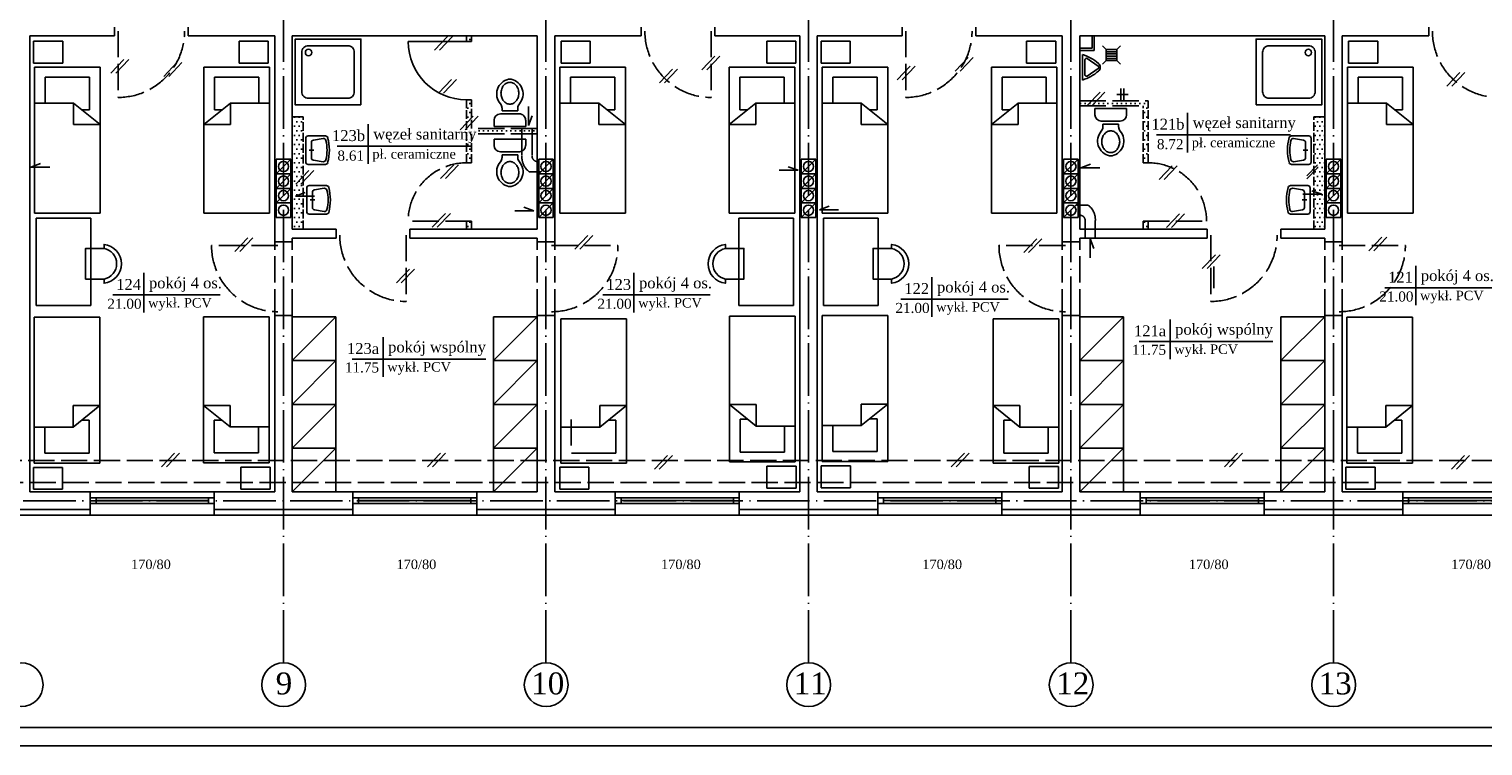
# Model space of a CAD drawing. Extents: x -4334 to 79223, y -1882 to 29514.
# Tile 32 of 60: x 40986 to 42980, y 16597 to 17579. Entities that reach past the tile are written whole.
import ezdxf

# ---------------------------------------------------------------- set-up
doc = ezdxf.new("R2010")
doc.units = 0
doc.header["$MEASUREMENT"] = 0
doc.linetypes.add('ACAD_ISO02W100', pattern=[15, 12, -3])
doc.linetypes.add('ACAD_ISO04W100', pattern=[30.5, 24, -3, 0.5, -3])
doc.layers.get('0').update_dxf_attribs({"color": 251, "linetype": 'CONTINUOUS'})
for name, color, linetype in [('CIENKIE', 251, 'CONTINUOUS'), ('NAPIS', 251, 'CONTINUOUS'), ('OSIE', 251, 'ACAD_ISO04W100'), ('PRZERYW', 251, 'ACAD_ISO02W100'), ('SCIANY', 251, 'CONTINUOUS'), ('urzadzenia', 251, 'CONTINUOUS'), ('URZĄDZENIA', 251, 'CONTINUOUS')]:
    doc.layers.add(name, color=color, linetype=linetype)
doc.styles.add('NEWROMAN', font='TIMES.TTF')
pattern_1 = [(0, (12347.367, 12552.5124), (3.125, 6.25), [0, -6.25])]

# ---------------------------------------------------------------- blocks, each defined once
blk = doc.blocks.new('R056')
for p, q in [((-0.332, 0.998), (0.335, 0.998)), ((-0.332, 0.865), (-0.332, 0.998)), ((0.335, 0.998), (0.335, 0.865)), ((0.201, 0.732), (-0.199, 0.732)), ((-0.165, 0.67), (0.001, 0.67)), ((-0.165, 0.67), (-0.165, 0.607)), ((0.168, 0.67), (0.001, 0.67)), ((0.168, 0.67), (0.168, 0.607))]:
    blk.add_line(p, q)
blk.add_lwpolyline([(0.001, 0.067, 0.117514), (0.071, 0.083, 0.104443), (0.135, 0.134, 0.090071), (0.175, 0.207, 0.08201), (0.19, 0.297, 0.08201), (0.175, 0.387, 0.090071), (0.135, 0.459, 0.104443), (0.071, 0.51, 0.117514), (0.001, 0.527, 0.117514), (-0.069, 0.51, 0.104443), (-0.132, 0.459, 0.090071), (-0.172, 0.387, 0.08201), (-0.187, 0.297, 0.08201), (-0.172, 0.207, 0.090071), (-0.132, 0.134, 0.104443), (-0.069, 0.083, 0.117514)], format="xyb", close=True)
for centre, radius, start, end in [((-0.199, 0.865), 0.133, 180, 270), ((0.201, 0.865), 0.133, 270, 0), ((0.038, 0.311), 0.315, 138.639, 258.4219), ((-0.299, 0.607), 0.133, 318.639, 0), ((-0.035, 0.311), 0.315, 281.5781, 41.361), ((0.301, 0.607), 0.133, 180, 221.361), ((0.001, 0.133), 0.133, 258.4219, 281.5781)]:
    blk.add_arc(centre, radius, start, end)
blk = doc.blocks.new('R053')
for p, q in [((0, 0.608), (0, 0)), ((0.917, 0.692), (0.083, 0.692)), ((0.5, 0.575), (0.5, 0.408)), ((1, 0), (1, 0.608)), ((0.095, 0.075), (0.149, 0.421)), ((0.769, 0.492), (0.231, 0.492)), ((0.905, 0.075), (0.851, 0.421))]:
    blk.add_line(p, q)
for centre, radius, start, end in [((0.083, 0.608), 0.0833, 90, 180), ((0.917, 0.608), 0.0833, 0, 90), ((0.083, 0), 0.0833, 180, 254.047), ((0.177, 0.062), 0.0833, 171.1953, 256.9798), ((0.231, 0.408), 0.0833, 90, 171.1953), ((0.769, 0.408), 0.0833, 8.8047, 90), ((0.823, 0.062), 0.0833, 283.0202, 8.8047), ((0.5, 1.458), 1.599, 254.047, 285.953), ((0.5, 1.458), 1.516, 256.9798, 283.0202), ((0.917, 0), 0.0833, 285.953, 0)]:
    blk.add_arc(centre, radius, start, end)
blk = doc.blocks.new('R057')
for p, q in [((-0.5, 0), (0.5, 0)), ((-0.05, -0.626), (-0.342, -0.194)), ((-0.292, -0.1), (0.292, -0.1)), ((0.05, -0.626), (0.342, -0.194))]:
    blk.add_line(p, q)
for centre, radius, start, end in [((1.204, 0.531), 1.785, 197.3116, 220.5575), ((-0.292, -0.16), 0.06, 90, 214.0215), ((-1.204, 0.531), 1.785, 319.4425, 342.6884), ((0.292, -0.16), 0.06, 325.9785, 90), ((0, -0.5), 0.2, 220.5575, 319.4425), ((0, -0.593), 0.06, 214.0215, 325.9785)]:
    blk.add_arc(centre, radius, start, end)
blk = doc.blocks.new('R051')
blk.add_lwpolyline([(0, 0), (1, 0), (1, 1), (0, 1)], close=True)
blk.add_lwpolyline([(0.2, 0.1), (0.8, 0.1, 0.414214), (0.9, 0.2), (0.9, 0.8, 0.414214), (0.8, 0.9), (0.2, 0.9, 0.414214), (0.1, 0.8), (0.1, 0.2, 0.414214)], format="xyb", close=True)
blk.add_circle((0.797, 0.797), 0.0487)

msp = doc.modelspace()

# ---------------------------------------------------------------- hatches: boundary and pattern name
at = {"layer": 'urzadzenia', "ltscale": 3}
h = msp.add_hatch(dxfattribs=at)
h.set_pattern_fill('DOTS', color=256, scale=100, style=0)
h.set_pattern_definition(pattern_1)
h.paths.add_polyline_path([(41586.35, 17570.13), (41586.35, 17562.59), (41593.35, 17562.59), (41593.35, 17570.13)])
h.paths.add_polyline_path([(41586.35, 17450.46), (41593.35, 17457.79), (41593.35, 17482.59), (41586.35, 17482.59)])
h.paths.add_polyline_path([(41586.35, 17396.3), (41593.35, 17396.3), (41593.35, 17436.13), (41662.42, 17436.13), (41662.42, 17443.13), (41593.35, 17443.13), (41593.35, 17450.65), (41586.35, 17443.32)])
h.paths.add_polyline_path([(41662.42, 17436.13), (41676.42, 17436.13), (41676.42, 17443.13), (41662.42, 17443.13)])
h.paths.add_polyline_path([(41676.42, 17436.13), (41683.35, 17436.13), (41683.35, 17443.13), (41676.42, 17443.13)])
h.paths.add_polyline_path([(41593.35, 17305.13), (41593.35, 17316.3), (41586.35, 17316.3), (41586.35, 17305.13)])
h.paths.add_polyline_path([(41347.35, 17305.13), (41362.35, 17305.13), (41362.35, 17350.62), (41351.62, 17350.62), (41362.35, 17354.57), (41362.35, 17459.13), (41347.35, 17459.13)])
h = msp.add_hatch(dxfattribs=at)
h.set_pattern_fill('DOTS', color=256, scale=100, style=0)
h.set_pattern_definition(pattern_1)
h.paths.add_polyline_path([(42427.35, 17474.13), (42514.35, 17474.13), (42514.35, 17396.3), (42521.35, 17396.3), (42521.35, 17481.13), (42427.35, 17481.13)])
h.paths.add_polyline_path([(42521.35, 17305.13), (42521.35, 17316.3), (42514.35, 17316.3), (42514.35, 17305.13)])
h.paths.add_polyline_path([(42763.35, 17305.13), (42763.35, 17459.13), (42748.35, 17459.13), (42748.35, 17357.16), (42759.32, 17353.12), (42748.35, 17353.12), (42748.35, 17305.13)])

# ---------------------------------------------------------------- linework, layer by layer
at = {"layer": 'CIENKIE', "ltscale": 3}
for p, q in [((41560.24, 17569.21), (41542.34, 17550.48)), ((41567.05, 17569.21), (41549.16, 17550.48)), ((41593.35, 17562.59), (41506.35, 17562.59)), ((42427.35, 17553.13), (42444.35, 17553.13)), ((42427.35, 17550.13), (42447.35, 17550.13)), ((41116.53, 17537.84), (41098.64, 17519.1)), ((41123.35, 17537.84), (41105.46, 17519.1)), ((41189.02, 17533.49), (41171.12, 17514.75)), ((41195.83, 17533.49), (41177.94, 17514.75)), ((41926.91, 17542.18), (41909.02, 17523.45)), ((41933.73, 17542.18), (41915.84, 17523.45)), ((42194.8, 17528.75), (42176.91, 17510.01)), ((42201.61, 17528.75), (42183.72, 17510.01)), ((42274.53, 17540.34), (42256.64, 17521.61)), ((42281.35, 17540.34), (42263.45, 17521.61)), ((41565.94, 17510.3), (41548.05, 17491.57)), ((41572.76, 17510.3), (41554.86, 17491.57)), ((41868.93, 17524.79), (41851.03, 17506.06)), ((41875.74, 17524.79), (41857.85, 17506.06)), ((42948.64, 17520.06), (42930.75, 17501.32)), ((42955.46, 17520.06), (42937.57, 17501.32)), ((42455.22, 17493.25), (42437.33, 17474.51)), ((42462.03, 17493.25), (42444.14, 17474.51)), ((41593.35, 17482.59), (41586.35, 17482.59)), ((41671.48, 17473.29), (41671.48, 17447.2)), ((41451.48, 17449.23), (41451.48, 17419.33)), ((41451.48, 17449.23), (41451.48, 17394.93)), ((41595.41, 17459.95), (41577.51, 17441.21)), ((41602.22, 17459.95), (41584.33, 17441.21)), ((41671.48, 17447.2), (41676.41, 17460.6)), ((42575.3, 17464.89), (42575.3, 17434.99)), ((42575.3, 17464.89), (42575.3, 17410.58)), ((42532.75, 17434.74), (42716.32, 17434.74)), ((41408.92, 17419.08), (41592.5, 17419.08)), ((40988.9, 17390.19), (41002.29, 17395.12)), ((41014.99, 17390.19), (40988.9, 17390.19)), ((41325.35, 17381.2), (41345.35, 17401.2)), ((41568.79, 17393.44), (41550.9, 17374.7)), ((41575.61, 17393.44), (41557.71, 17374.7)), ((41593.35, 17396.3), (41586.35, 17396.3)), ((41685.35, 17381.2), (41705.35, 17401.2)), ((42041.05, 17385.98), (42027.65, 17390.91)), ((42045.35, 17381.2), (42065.35, 17401.2)), ((42405.35, 17381.2), (42425.35, 17401.2)), ((42428.88, 17389.35), (42442.28, 17394.28)), ((42454.97, 17389.35), (42428.88, 17389.35)), ((42514.35, 17396.3), (42521.35, 17396.3)), ((42554.25, 17392.25), (42536.36, 17373.52)), ((42561.07, 17392.25), (42543.17, 17373.52)), ((42739.07, 17378.38), (42753.4, 17393.49)), ((42739.07, 17374.41), (42753.4, 17389.52)), ((42765.35, 17381.2), (42785.35, 17401.2)), ((41325.35, 17361.2), (41345.35, 17381.2)), ((41370.13, 17385.83), (41352.24, 17367.1)), ((41376.95, 17385.83), (41359.05, 17367.1)), ((41685.35, 17361.2), (41705.35, 17381.2)), ((42014.96, 17385.98), (42041.05, 17385.98)), ((42045.35, 17361.2), (42065.35, 17381.2)), ((42405.35, 17361.2), (42425.35, 17381.2)), ((42765.35, 17361.2), (42785.35, 17381.2)), ((41325.35, 17341.2), (41345.35, 17361.2)), ((41351.62, 17350.62), (41365.02, 17355.56)), ((41377.71, 17350.62), (41351.62, 17350.62)), ((41685.35, 17341.2), (41705.35, 17361.2)), ((42045.35, 17341.2), (42065.35, 17361.2)), ((42405.35, 17341.2), (42425.35, 17361.2)), ((42733.24, 17353.12), (42759.32, 17353.12)), ((42759.32, 17353.12), (42745.93, 17358.05)), ((42765.35, 17341.2), (42785.35, 17361.2)), ((41652.5, 17330.59), (41678.59, 17330.59)), ((41678.59, 17330.59), (41665.19, 17335.52)), ((41685.35, 17321.2), (41705.35, 17341.2)), ((42045.35, 17321.2), (42065.35, 17341.2)), ((42070.44, 17331.75), (42083.84, 17336.69)), ((42096.53, 17331.75), (42070.44, 17331.75)), ((42405.35, 17321.2), (42425.35, 17341.2)), ((41557.38, 17326.92), (41539.49, 17308.19)), ((41564.2, 17326.92), (41546.31, 17308.19)), ((42564.33, 17326.11), (42546.43, 17307.37)), ((42571.14, 17326.11), (42553.25, 17307.37)), ((41286.61, 17293.22), (41268.71, 17274.48)), ((41293.42, 17293.22), (41275.53, 17274.48)), ((41752.68, 17296.79), (41734.79, 17278.05)), ((41759.5, 17296.79), (41741.6, 17278.05)), ((42368.41, 17291.93), (42350.52, 17273.19)), ((42375.23, 17291.93), (42357.34, 17273.19)), ((42441.91, 17265.99), (42441.91, 17292.08)), ((42441.91, 17292.08), (42446.85, 17278.68)), ((42841.62, 17294.5), (42823.73, 17275.77)), ((42848.44, 17294.5), (42830.55, 17275.77)), ((42613.4, 17270.02), (42595.51, 17251.28)), ((42620.21, 17270.02), (42602.32, 17251.28)), ((41508.04, 17250.38), (41490.14, 17231.64)), ((41514.85, 17250.38), (41496.96, 17231.64)), ((42611.18, 17254.22), (42611.18, 17224.32)), ((42888.31, 17255.23), (42888.31, 17225.33)), ((42888.31, 17255.23), (42888.31, 17200.93)), ((41143.91, 17245.26), (41143.91, 17190.96)), ((41143.91, 17245.26), (41143.91, 17215.36)), ((41816.04, 17245.26), (41816.04, 17215.36)), ((41816.04, 17245.26), (41816.04, 17190.96)), ((42224.73, 17239.57), (42224.73, 17185.27)), ((42224.73, 17239.57), (42224.73, 17209.67)), ((41101.35, 17215.12), (41248.41, 17215.12)), ((41773.48, 17215.12), (41920.54, 17215.12)), ((42182.17, 17209.42), (42329.23, 17209.42)), ((42845.75, 17225.08), (42992.81, 17225.08)), ((42551.37, 17181.63), (42551.37, 17127.32)), ((41471.98, 17157.43), (41471.98, 17103.13)), ((42508.81, 17151.48), (42692.39, 17151.48)), ((41429.42, 17127.28), (41613, 17127.28)), ((41185.81, 16998.17), (41167.92, 16979.44)), ((41192.63, 16998.17), (41174.74, 16979.44)), ((41550.73, 16998.17), (41532.84, 16979.44)), ((41557.55, 16998.17), (41539.65, 16979.44)), ((41861.89, 16994.92), (41843.99, 16976.18)), ((41868.7, 16994.92), (41850.81, 16976.18)), ((42269.16, 16998.17), (42251.27, 16979.44)), ((42275.98, 16998.17), (42258.08, 16979.44)), ((42643.85, 16998.17), (42625.96, 16979.44)), ((42650.67, 16998.17), (42632.77, 16979.44)), ((42955.01, 16994.92), (42937.11, 16976.18)), ((42961.82, 16994.92), (42943.93, 16976.18)), ((41070.35, 16945.13), (41240.35, 16945.13)), ((41070.35, 16937.27), (41240.35, 16937.27)), ((41070.35, 16929.27), (41240.35, 16929.27)), ((41078.35, 16929.27), (41078.35, 16937.27)), ((41078.35, 16933.27), (41232.35, 16933.27)), ((41232.35, 16929.27), (41232.35, 16937.27)), ((41430.35, 16945.13), (41600.35, 16945.13)), ((41430.35, 16937.27), (41600.35, 16937.27)), ((41430.35, 16929.27), (41600.35, 16929.27)), ((41438.35, 16929.27), (41438.35, 16937.27)), ((41438.35, 16933.27), (41592.35, 16933.27)), ((41592.35, 16929.27), (41592.35, 16937.27)), ((41790.35, 16945.13), (41960.35, 16945.13)), ((41790.35, 16937.27), (41960.35, 16937.27)), ((41790.35, 16929.27), (41960.35, 16929.27)), ((41798.35, 16929.27), (41798.35, 16937.27)), ((41798.35, 16933.27), (41952.35, 16933.27)), ((41952.35, 16929.27), (41952.35, 16937.27)), ((42150.35, 16945.13), (42320.35, 16945.13)), ((42150.35, 16937.27), (42320.35, 16937.27)), ((42150.35, 16929.27), (42320.35, 16929.27)), ((42158.35, 16929.27), (42158.35, 16937.27)), ((42158.35, 16933.27), (42312.35, 16933.27)), ((42312.35, 16929.27), (42312.35, 16937.27)), ((42510.35, 16945.13), (42680.35, 16945.13)), ((42510.35, 16937.27), (42680.35, 16937.27)), ((42510.35, 16929.27), (42680.35, 16929.27)), ((42518.35, 16929.27), (42518.35, 16937.27)), ((42518.35, 16933.27), (42672.35, 16933.27)), ((42672.35, 16929.27), (42672.35, 16937.27)), ((42870.35, 16945.13), (43040.35, 16945.13)), ((42870.35, 16937.27), (43040.35, 16937.27)), ((42870.35, 16929.27), (43040.35, 16929.27)), ((42878.35, 16929.27), (42878.35, 16937.27)), ((42878.35, 16933.27), (43032.35, 16933.27)), ((40880.35, 16921.13), (41070.35, 16921.13)), ((41240.35, 16913.13), (41070.35, 16913.13)), ((41240.35, 16921.13), (41430.35, 16921.13)), ((41600.35, 16913.13), (41430.35, 16913.13)), ((41600.35, 16921.13), (41790.35, 16921.13)), ((41960.35, 16913.13), (41790.35, 16913.13)), ((41960.35, 16921.13), (42150.35, 16921.13)), ((42320.35, 16913.13), (42150.35, 16913.13)), ((42320.35, 16921.13), (42510.35, 16921.13)), ((42680.35, 16913.13), (42510.35, 16913.13)), ((42680.35, 16921.13), (42870.35, 16921.13)), ((43040.35, 16913.13), (42870.35, 16913.13)), ((45288.56, 16622.14), (38063.56, 16622.14)), ((45313.56, 16597.14), (37863.56, 16597.14))]:
    msp.add_line(p, q, dxfattribs=at)
at = {"layer": 'CIENKIE'}
for p, q in [((42444.35, 17553.13), (42444.35, 17570.13)), ((42447.35, 17550.13), (42447.35, 17570.13))]:
    msp.add_line(p, q, dxfattribs=at)
for centre in [(41335.35, 17391.2), (41695.35, 17391.2), (42055.35, 17391.2), (42415.35, 17391.2), (42775.35, 17391.2), (41335.35, 17371.2), (41695.35, 17371.2), (42055.35, 17371.2), (42415.35, 17371.2), (42775.35, 17371.2), (41335.35, 17351.2), (41695.35, 17351.2), (42055.35, 17351.2), (42415.35, 17351.2), (42775.35, 17351.2), (41335.35, 17331.2), (41695.35, 17331.2), (42055.35, 17331.2), (42415.35, 17331.2), (42775.35, 17331.2)]:
    msp.add_circle(centre, 7, dxfattribs=at)
at = {"layer": 'CIENKIE', "ltscale": 3}
for centre in [(40975.67, 16680.93), (41335.67, 16680.93), (41695.67, 16680.93), (42055.67, 16680.93), (42415.67, 16680.93), (42775.67, 16680.93)]:
    msp.add_circle(centre, 30, dxfattribs=at)
msp.add_arc((41586.35, 17562.59), 80, 180, 270, dxfattribs=at)
at = {"layer": 'OSIE', "ltscale": 3}
for p, q in [((41335.35, 16710.93), (41335.35, 18464.66)), ((41695.35, 16710.93), (41695.35, 18464.66)), ((42055.35, 16710.93), (42055.35, 18464.66)), ((42415.35, 16710.93), (42415.35, 18464.66)), ((42775.35, 16710.93), (42775.35, 18464.66)), ((38416.35, 16933.13), (44362.88, 16933.13))]:
    msp.add_line(p, q, dxfattribs=at)
at = {"layer": 'PRZERYW', "ltscale": 3}
for p, q in [((41108.68, 17576.84), (41108.68, 17485.84)), ((41922.01, 17576.84), (41922.01, 17485.84)), ((42188.68, 17576.84), (42188.68, 17485.84)), ((42427.35, 17481.13), (42521.35, 17481.13)), ((42427.35, 17474.13), (42514.35, 17474.13)), ((41347.35, 17459.13), (41362.35, 17459.13)), ((42763.35, 17459.13), (42748.35, 17459.13)), ((41683.35, 17443.13), (41593.35, 17443.13)), ((41683.35, 17436.13), (41593.35, 17436.13)), ((41662.42, 17443.13), (41662.42, 17401.81)), ((41676.42, 17443.13), (41676.42, 17404.01)), ((41688.09, 17384.02), (41672.33, 17384.02)), ((42423.06, 17338.39), (42438.82, 17338.39)), ((41593.35, 17316.3), (41506.35, 17316.3)), ((42434.73, 17293.13), (42434.73, 17316.04)), ((42448.73, 17293.13), (42448.73, 17316.04)), ((42514.35, 17316.3), (42601.35, 17316.3)), ((41323.35, 17187.13), (41323.35, 17288.13)), ((41347.35, 17187.13), (41347.35, 17288.13)), ((41503.52, 17297.24), (41503.52, 17206.24)), ((41683.35, 17187.13), (41683.35, 17288.13)), ((41707.35, 17187.13), (41707.35, 17288.13)), ((42403.35, 17187.13), (42403.35, 17288.13)), ((42427.35, 17187.13), (42427.35, 17288.13)), ((42607.17, 17297.24), (42607.17, 17206.24)), ((42763.35, 17187.13), (42763.35, 17288.13)), ((42787.35, 17187.13), (42787.35, 17288.13)), ((41327.65, 17283.13), (41236.65, 17283.13)), ((41703.05, 17283.13), (41794.05, 17283.13)), ((42407.65, 17283.13), (42316.65, 17283.13)), ((42783.05, 17283.13), (42874.05, 17283.13)), ((40940.33, 16988.3), (44203.35, 16988.3)), ((38467.35, 16958.3), (44203.35, 16958.3))]:
    msp.add_line(p, q, dxfattribs=at)
at = {"layer": 'PRZERYW'}
for p, q in [((41586.35, 17562.59), (41586.35, 17570.13)), ((41593.35, 17562.59), (41593.35, 17570.13)), ((41586.35, 17396.3), (41586.35, 17482.59)), ((41593.35, 17443.13), (41593.35, 17482.59)), ((42514.35, 17396.3), (42514.35, 17474.13)), ((42521.35, 17396.3), (42521.35, 17481.13)), ((41362.35, 17305.13), (41362.35, 17459.13)), ((42748.35, 17305.13), (42748.35, 17459.13)), ((41593.35, 17396.3), (41593.35, 17436.13)), ((41586.35, 17305.13), (41586.35, 17316.3)), ((41593.35, 17305.13), (41593.35, 17316.3)), ((42514.35, 17305.13), (42514.35, 17316.3)), ((42521.35, 17305.13), (42521.35, 17316.3))]:
    msp.add_line(p, q, dxfattribs=at)
at = {"layer": 'PRZERYW', "ltscale": 3}
for centre, radius, start, end in [((41108.68, 17576.84), 91, 270, 0), ((41922.01, 17576.84), 91, 180, 270), ((42188.68, 17576.84), 91, 270, 0), ((43002.01, 17576.84), 91, 180, 270), ((41586.35, 17316.3), 80, 84.9802, 180), ((41687.43, 17404.09), 25.11, 174.79586, 233.05271), ((41683.49, 17405.19), 7.17, 170.53307, 271.12884), ((42521.35, 17316.3), 80, 360, 95.0198), ((42423.72, 17318.32), 25.11, 354.79586, 53.05271), ((42427.66, 17317.22), 7.17, 350.53307, 91.12884), ((41503.52, 17297.24), 91, 180, 270), ((42607.17, 17297.24), 91, 270, 0), ((41327.65, 17283.13), 91, 180, 270), ((41703.05, 17283.13), 91, 270, 0), ((42407.65, 17283.13), 91, 180, 270), ((42783.05, 17283.13), 91, 270, 0)]:
    msp.add_arc(centre, radius, start, end, dxfattribs=at)
at = {"layer": 'SCIANY'}
for p, q in [((40987.35, 16945.13), (40987.35, 17570.13)), ((41323.35, 17288.13), (41323.35, 17570.13)), ((41347.35, 17305.13), (41347.35, 17570.13)), ((41683.35, 17305.13), (41683.35, 17570.13)), ((41707.35, 17288.13), (41707.35, 17570.13)), ((42043.35, 16945.13), (42043.35, 17570.13)), ((42067.35, 16945.13), (42067.35, 17570.13)), ((42403.35, 17288.13), (42403.35, 17570.13)), ((42427.35, 17305.13), (42427.35, 17570.13)), ((42763.35, 17305.13), (42763.35, 17570.13)), ((42787.35, 17288.13), (42787.35, 17570.13)), ((41347.35, 17288.13), (41347.35, 17293.13)), ((41683.35, 17288.13), (41683.35, 17293.13)), ((42427.35, 17288.13), (42427.35, 17293.13)), ((42763.35, 17288.13), (42763.35, 17293.13)), ((41323.35, 16945.13), (41323.35, 17192.13)), ((41347.35, 16945.13), (41347.35, 17192.13)), ((42403.35, 16945.13), (42403.35, 17192.13)), ((42427.35, 16945.13), (42427.35, 17192.13)), ((41683.35, 16945.13), (41683.35, 17187.13)), ((41707.35, 16945.13), (41707.35, 17187.13)), ((42763.35, 16945.13), (42763.35, 17187.13)), ((42787.35, 16945.13), (42787.35, 17187.13))]:
    msp.add_line(p, q, dxfattribs=at)
at = {"layer": 'SCIANY', "ltscale": 3}
for p, q in [((40987.35, 17570.13), (41103.68, 17570.13)), ((41103.68, 17570.13), (41103.68, 17582.13)), ((41204.68, 17570.13), (41204.68, 17582.13)), ((41204.68, 17570.13), (41323.35, 17570.13)), ((41347.35, 17570.13), (41683.35, 17570.13)), ((41707.35, 17570.13), (41826.01, 17570.13)), ((41826.01, 17570.13), (41826.01, 17582.13)), ((41927.01, 17570.13), (41927.01, 17582.13)), ((41927.01, 17570.13), (42043.35, 17570.13)), ((42067.35, 17570.13), (42183.68, 17570.13)), ((42183.68, 17570.13), (42183.68, 17582.13)), ((42284.68, 17570.13), (42284.68, 17582.13)), ((42284.68, 17570.13), (42403.35, 17570.13)), ((42427.35, 17570.13), (42763.35, 17570.13)), ((42787.35, 17570.13), (42906.01, 17570.13)), ((42906.01, 17570.13), (42906.01, 17582.13)), ((41323.35, 17288.13), (41347.35, 17288.13)), ((41347.35, 17305.13), (41407.52, 17305.13)), ((41347.35, 17293.13), (41407.52, 17293.13)), ((41407.52, 17305.13), (41407.52, 17293.13)), ((41508.52, 17305.13), (41508.52, 17293.13)), ((41508.52, 17305.13), (41683.35, 17305.13)), ((41508.52, 17293.13), (41683.35, 17293.13)), ((41683.35, 17288.13), (41707.35, 17288.13)), ((42427.35, 17288.13), (42403.35, 17288.13)), ((42602.17, 17305.13), (42427.35, 17305.13)), ((42602.17, 17293.13), (42427.35, 17293.13)), ((42602.17, 17305.13), (42602.17, 17293.13)), ((42703.17, 17305.13), (42703.17, 17293.13)), ((42763.35, 17305.13), (42703.17, 17305.13)), ((42763.35, 17293.13), (42703.17, 17293.13)), ((42787.35, 17288.13), (42763.35, 17288.13)), ((41347.35, 17187.13), (41323.35, 17187.13)), ((41707.35, 17187.13), (41683.35, 17187.13)), ((42403.35, 17187.13), (42427.35, 17187.13)), ((42763.35, 17187.13), (42787.35, 17187.13)), ((40987.35, 16945.13), (41070.35, 16945.13)), ((41070.35, 16913.13), (41070.35, 16945.13)), ((41240.35, 16913.13), (41240.35, 16945.13)), ((41240.35, 16945.13), (41323.35, 16945.13)), ((41347.35, 16945.13), (41430.35, 16945.13)), ((41430.35, 16913.13), (41430.35, 16945.13)), ((41600.35, 16913.13), (41600.35, 16945.13)), ((41600.35, 16945.13), (41683.35, 16945.13)), ((41707.35, 16945.13), (41790.35, 16945.13)), ((41790.35, 16913.13), (41790.35, 16945.13)), ((41960.35, 16913.13), (41960.35, 16945.13)), ((41960.35, 16945.13), (42043.35, 16945.13)), ((42067.35, 16945.13), (42150.35, 16945.13)), ((42150.35, 16913.13), (42150.35, 16945.13)), ((42320.35, 16913.13), (42320.35, 16945.13)), ((42320.35, 16945.13), (42403.35, 16945.13)), ((42427.35, 16945.13), (42510.35, 16945.13)), ((42510.35, 16913.13), (42510.35, 16945.13)), ((42680.35, 16913.13), (42680.35, 16945.13)), ((42680.35, 16945.13), (42763.35, 16945.13)), ((42787.35, 16945.13), (42870.35, 16945.13)), ((42870.35, 16913.13), (42870.35, 16945.13)), ((40880.35, 16913.13), (41070.35, 16913.13)), ((41240.35, 16913.13), (41430.35, 16913.13)), ((41600.35, 16913.13), (41790.35, 16913.13)), ((41960.35, 16913.13), (42150.35, 16913.13)), ((42320.35, 16913.13), (42510.35, 16913.13)), ((42680.35, 16913.13), (42870.35, 16913.13))]:
    msp.add_line(p, q, dxfattribs=at)
at = {"layer": 'urzadzenia', "ltscale": 3}
for p, q in [((40992.63, 17532.8), (40992.63, 17562.8)), ((41032.63, 17562.8), (40992.63, 17562.8)), ((41032.63, 17532.8), (41032.63, 17562.8)), ((41314.53, 17562.8), (41274.53, 17562.8)), ((41274.53, 17532.8), (41274.53, 17562.8)), ((41314.53, 17532.8), (41314.53, 17562.8)), ((41716.16, 17562.8), (41756.16, 17562.8)), ((41716.16, 17532.8), (41716.16, 17562.8)), ((41756.16, 17532.8), (41756.16, 17562.8)), ((41998.07, 17532.8), (41998.07, 17562.8)), ((41998.07, 17562.8), (42038.07, 17562.8)), ((42038.07, 17532.8), (42038.07, 17562.8)), ((42112.63, 17562.8), (42072.63, 17562.8)), ((42072.63, 17532.8), (42072.63, 17562.8)), ((42112.63, 17532.8), (42112.63, 17562.8)), ((42354.53, 17532.8), (42354.53, 17562.8)), ((42394.53, 17562.8), (42354.53, 17562.8)), ((42394.53, 17532.8), (42394.53, 17562.8)), ((42463.46, 17551.4), (42458.46, 17556.4)), ((42463.46, 17551.4), (42478.46, 17551.4)), ((42463.46, 17551.4), (42463.46, 17536.4)), ((42463.46, 17548.4), (42478.46, 17548.4)), ((42478.46, 17551.4), (42483.46, 17556.4)), ((42478.46, 17551.4), (42478.46, 17536.4)), ((42796.16, 17562.8), (42836.16, 17562.8)), ((42796.16, 17532.8), (42796.16, 17562.8)), ((42836.16, 17532.8), (42836.16, 17562.8)), ((41032.63, 17532.8), (40992.63, 17532.8)), ((41084.01, 17527.23), (40994.01, 17527.23)), ((41226.2, 17527.23), (41316.2, 17527.23)), ((41314.53, 17532.8), (41274.53, 17532.8)), ((41804.5, 17527.23), (41714.5, 17527.23)), ((41716.16, 17532.8), (41756.16, 17532.8)), ((41946.68, 17527.23), (42036.68, 17527.23)), ((41998.07, 17532.8), (42038.07, 17532.8)), ((42112.63, 17532.8), (42072.63, 17532.8)), ((42164.01, 17527.23), (42074.01, 17527.23)), ((42306.2, 17527.23), (42396.2, 17527.23)), ((42394.53, 17532.8), (42354.53, 17532.8)), ((42463.46, 17536.4), (42458.46, 17531.4)), ((42463.46, 17545.4), (42478.46, 17545.4)), ((42463.46, 17542.4), (42478.46, 17542.4)), ((42463.46, 17539.4), (42478.46, 17539.4)), ((42463.46, 17536.4), (42478.46, 17536.4)), ((42478.46, 17536.4), (42483.46, 17531.4)), ((42884.5, 17527.23), (42794.5, 17527.23)), ((42796.16, 17532.8), (42836.16, 17532.8)), ((41069.36, 17513.71), (41008.66, 17513.71)), ((41240.85, 17513.71), (41301.54, 17513.71)), ((41789.85, 17513.71), (41729.15, 17513.71)), ((41961.33, 17513.71), (42022.03, 17513.71)), ((42149.36, 17513.71), (42088.66, 17513.71)), ((42320.85, 17513.71), (42381.54, 17513.71)), ((42869.85, 17513.71), (42809.15, 17513.71)), ((42478.16, 17489.72), (42493.63, 17489.72)), ((42483.86, 17481.13), (42483.86, 17497.85)), ((42487.93, 17481.13), (42487.93, 17497.85)), ((41047.44, 17478), (40994.01, 17478)), ((41084.01, 17448.55), (41047.44, 17478)), ((41047.44, 17478), (41047.44, 17448.55)), ((41069.36, 17468.66), (41059.04, 17468.66)), ((41226.2, 17448.55), (41262.77, 17478)), ((41240.85, 17468.66), (41251.17, 17468.66)), ((41262.77, 17478), (41262.77, 17448.55)), ((41262.77, 17478), (41316.2, 17478)), ((41767.93, 17478), (41714.5, 17478)), ((41767.93, 17478), (41767.93, 17448.55)), ((41804.5, 17448.55), (41767.93, 17478)), ((41789.85, 17468.66), (41779.53, 17468.66)), ((41946.68, 17448.55), (41983.26, 17478)), ((41961.33, 17468.66), (41971.66, 17468.66)), ((41983.26, 17478), (42036.68, 17478)), ((41983.26, 17478), (41983.26, 17448.55)), ((42127.44, 17478), (42074.01, 17478)), ((42164.01, 17448.55), (42127.44, 17478)), ((42127.44, 17478), (42127.44, 17448.55)), ((42149.36, 17468.66), (42139.04, 17468.66)), ((42306.2, 17448.55), (42342.77, 17478)), ((42320.85, 17468.66), (42331.17, 17468.66)), ((42342.77, 17478), (42342.77, 17448.55)), ((42342.77, 17478), (42396.2, 17478)), ((42847.93, 17478), (42794.5, 17478)), ((42884.5, 17448.55), (42847.93, 17478)), ((42847.93, 17478), (42847.93, 17448.55)), ((42869.85, 17468.66), (42859.53, 17468.66)), ((41084.01, 17448.55), (41047.44, 17448.55)), ((41226.2, 17448.55), (41262.77, 17448.55)), ((41804.5, 17448.55), (41767.93, 17448.55)), ((41946.68, 17448.55), (41983.26, 17448.55)), ((42164.01, 17448.55), (42127.44, 17448.55)), ((42306.2, 17448.55), (42342.77, 17448.55)), ((42884.5, 17448.55), (42847.93, 17448.55)), ((41325.35, 17401.2), (41325.35, 17321.2)), ((41345.35, 17401.2), (41345.35, 17321.2)), ((41685.35, 17401.2), (41685.35, 17321.2)), ((41705.35, 17401.2), (41705.35, 17321.2)), ((42045.35, 17401.2), (42045.35, 17321.2)), ((42065.35, 17401.2), (42065.35, 17321.2)), ((42405.35, 17401.2), (42405.35, 17321.2)), ((42425.35, 17401.2), (42425.35, 17321.2)), ((42765.35, 17401.2), (42765.35, 17321.2)), ((42785.35, 17401.2), (42785.35, 17321.2)), ((41084.01, 17327.23), (40994.01, 17327.23)), ((40995.94, 17200.58), (40995.94, 17320.58)), ((40995.94, 17320.58), (41070.94, 17320.58)), ((41070.94, 17200.58), (41070.94, 17320.58)), ((41226.2, 17327.23), (41316.2, 17327.23)), ((41804.5, 17327.23), (41714.5, 17327.23)), ((41946.68, 17327.23), (42036.68, 17327.23)), ((42034.75, 17320.58), (41959.75, 17320.58)), ((41959.75, 17200.58), (41959.75, 17320.58)), ((42034.75, 17200.58), (42034.75, 17320.58)), ((42164.01, 17327.23), (42074.01, 17327.23)), ((42075.94, 17200.58), (42075.94, 17320.58)), ((42075.94, 17320.58), (42150.94, 17320.58)), ((42150.94, 17200.58), (42150.94, 17320.58)), ((42306.2, 17327.23), (42396.2, 17327.23)), ((42884.5, 17327.23), (42794.5, 17327.23)), ((40995.94, 17200.58), (41070.94, 17200.58)), ((42034.75, 17200.58), (41959.75, 17200.58)), ((42075.94, 17200.58), (42150.94, 17200.58)), ((41083.45, 17184.79), (40993.45, 17184.79)), ((41225.64, 17185.04), (41315.64, 17185.04)), ((41347.35, 17125.13), (41407.35, 17185.13)), ((41347.35, 17185.13), (41407.35, 17185.13)), ((41623.35, 17125.13), (41683.35, 17185.13)), ((41623.35, 17185.13), (41683.35, 17185.13)), ((41805.67, 17182.53), (41715.67, 17182.53)), ((41947.24, 17186.27), (42037.24, 17186.27)), ((42164.06, 17186.88), (42074.06, 17186.88)), ((42308.69, 17182.53), (42398.69, 17182.53)), ((42427.35, 17125.13), (42487.35, 17185.13)), ((42427.35, 17185.13), (42487.35, 17185.13)), ((42703.35, 17125.13), (42763.35, 17185.13)), ((42703.35, 17185.13), (42763.35, 17185.13)), ((42883.84, 17184.82), (42793.84, 17184.82)), ((41347.35, 17065.13), (41407.35, 17125.13)), ((41407.35, 17125.13), (41347.35, 17125.13)), ((41623.35, 17065.13), (41683.35, 17125.13)), ((41623.35, 17125.13), (41683.35, 17125.13)), ((42487.35, 17125.13), (42427.35, 17125.13)), ((42427.35, 17065.13), (42487.35, 17125.13)), ((42703.35, 17125.13), (42763.35, 17125.13)), ((42703.35, 17065.13), (42763.35, 17125.13)), ((41083.45, 17063.46), (41046.88, 17063.46)), ((41083.45, 17063.46), (41046.88, 17034.02)), ((41046.88, 17034.02), (41046.88, 17063.46)), ((41225.64, 17063.72), (41262.21, 17034.27)), ((41225.64, 17063.72), (41262.21, 17063.72)), ((41262.21, 17034.27), (41262.21, 17063.72)), ((41347.35, 17005.13), (41407.35, 17065.13)), ((41407.35, 17065.13), (41347.35, 17065.13)), ((41623.35, 17005.13), (41683.35, 17065.13)), ((41623.35, 17065.13), (41683.35, 17065.13)), ((41805.67, 17063.49), (41769.09, 17063.49)), ((41769.09, 17034.05), (41769.09, 17063.49)), ((41805.67, 17063.49), (41769.09, 17034.05)), ((41947.24, 17064.94), (41983.82, 17035.49)), ((41947.24, 17064.94), (41983.82, 17064.94)), ((41983.82, 17035.49), (41983.82, 17064.94)), ((42164.06, 17065.55), (42127.49, 17065.55)), ((42164.06, 17065.55), (42127.49, 17036.1)), ((42127.49, 17036.1), (42127.49, 17065.55)), ((42308.69, 17063.49), (42345.26, 17034.05)), ((42308.69, 17063.49), (42345.26, 17063.49)), ((42345.26, 17034.05), (42345.26, 17063.49)), ((42487.35, 17065.13), (42427.35, 17065.13)), ((42427.35, 17005.13), (42487.35, 17065.13)), ((42703.35, 17065.13), (42763.35, 17065.13)), ((42703.35, 17005.13), (42763.35, 17065.13)), ((42883.84, 17063.49), (42847.26, 17034.05)), ((42847.26, 17034.05), (42847.26, 17063.49)), ((42883.84, 17063.49), (42847.26, 17063.49)), ((41046.88, 17034.02), (40993.45, 17034.02)), ((41068.8, 17043.36), (41058.48, 17043.36)), ((41240.29, 17043.61), (41250.61, 17043.61)), ((41262.21, 17034.27), (41315.64, 17034.27)), ((41769.09, 17034.05), (41715.67, 17034.05)), ((41791.02, 17043.39), (41780.7, 17043.39)), ((41961.89, 17044.83), (41972.22, 17044.83)), ((41983.82, 17035.49), (42037.24, 17035.49)), ((42127.49, 17036.1), (42074.06, 17036.1)), ((42149.41, 17045.44), (42139.09, 17045.44)), ((42323.34, 17043.39), (42333.66, 17043.39)), ((42345.26, 17034.05), (42398.69, 17034.05)), ((42847.26, 17034.05), (42793.84, 17034.05)), ((42869.19, 17043.39), (42858.86, 17043.39)), ((41068.8, 16998.31), (41008.1, 16998.31)), ((41240.29, 16998.56), (41300.99, 16998.56)), ((41347.35, 16945.13), (41407.35, 17005.13)), ((41407.35, 17005.13), (41347.35, 17005.13)), ((41623.35, 16945.13), (41683.35, 17005.13)), ((41623.35, 17005.13), (41683.35, 17005.13)), ((41791.02, 16998.34), (41730.32, 16998.34)), ((41961.89, 16999.78), (42022.59, 16999.78)), ((42149.41, 17000.39), (42088.71, 17000.39)), ((42323.34, 16998.34), (42384.04, 16998.34)), ((42487.35, 17005.13), (42427.35, 17005.13)), ((42427.35, 16945.13), (42487.35, 17005.13)), ((42703.35, 16945.13), (42763.35, 17005.13)), ((42703.35, 17005.13), (42763.35, 17005.13)), ((42869.19, 16998.34), (42808.49, 16998.34)), ((40992.33, 16978.9), (41032.33, 16978.9)), ((40992.33, 16978.9), (40992.33, 16948.9)), ((41083.45, 16984.79), (40993.45, 16984.79)), ((41032.33, 16978.9), (41032.33, 16948.9)), ((41225.64, 16985.04), (41315.64, 16985.04)), ((41277.01, 16979.15), (41277.01, 16949.15)), ((41277.01, 16979.15), (41317.01, 16979.15)), ((41317.01, 16979.15), (41317.01, 16949.15)), ((41754.29, 16978.93), (41714.29, 16978.93)), ((41714.29, 16978.93), (41714.29, 16948.93)), ((41805.67, 16984.82), (41715.67, 16984.82)), ((41754.29, 16978.93), (41754.29, 16948.93)), ((41947.24, 16986.27), (42037.24, 16986.27)), ((42038.36, 16980.38), (41998.36, 16980.38)), ((41998.36, 16980.38), (41998.36, 16950.38)), ((42038.36, 16980.38), (42038.36, 16950.38)), ((42072.94, 16980.99), (42112.94, 16980.99)), ((42072.94, 16980.99), (42072.94, 16950.99)), ((42164.06, 16986.88), (42074.06, 16986.88)), ((42112.94, 16980.99), (42112.94, 16950.99)), ((42308.69, 16984.82), (42398.69, 16984.82)), ((42358.23, 16980.15), (42398.23, 16980.15)), ((42358.23, 16980.15), (42358.23, 16950.15)), ((42398.23, 16980.15), (42398.23, 16950.15)), ((42792.46, 16978.93), (42792.46, 16948.93)), ((42832.46, 16978.93), (42792.46, 16978.93)), ((42883.84, 16984.82), (42793.84, 16984.82)), ((42832.46, 16978.93), (42832.46, 16948.93)), ((40992.33, 16948.9), (41032.33, 16948.9)), ((41277.01, 16949.15), (41317.01, 16949.15)), ((41754.29, 16948.93), (41714.29, 16948.93)), ((42038.36, 16950.38), (41998.36, 16950.38)), ((42072.94, 16950.99), (42112.94, 16950.99)), ((42358.23, 16950.15), (42398.23, 16950.15)), ((42832.46, 16948.93), (42792.46, 16948.93))]:
    msp.add_line(p, q, dxfattribs=at)
at = {"layer": 'urzadzenia'}
for p, q in [((40994.01, 17527.23), (40994.01, 17327.23)), ((41084.01, 17527.23), (41084.01, 17327.23)), ((41226.2, 17527.23), (41226.2, 17327.23)), ((41316.2, 17527.23), (41316.2, 17327.23)), ((41714.5, 17527.23), (41714.5, 17327.23)), ((41804.5, 17527.23), (41804.5, 17327.23)), ((41946.68, 17527.23), (41946.68, 17327.23)), ((42036.68, 17527.23), (42036.68, 17327.23)), ((42074.01, 17527.23), (42074.01, 17327.23)), ((42164.01, 17527.23), (42164.01, 17327.23)), ((42306.2, 17527.23), (42306.2, 17327.23)), ((42396.2, 17527.23), (42396.2, 17327.23)), ((42794.5, 17527.23), (42794.5, 17327.23)), ((42884.5, 17527.23), (42884.5, 17327.23)), ((41008.66, 17513.71), (41008.66, 17478)), ((41069.36, 17513.71), (41069.36, 17468.66)), ((41240.85, 17513.71), (41240.85, 17468.66)), ((41301.54, 17513.71), (41301.54, 17478)), ((41729.15, 17513.71), (41729.15, 17478)), ((41789.85, 17513.71), (41789.85, 17468.66)), ((41961.33, 17513.71), (41961.33, 17468.66)), ((42022.03, 17513.71), (42022.03, 17478)), ((42088.66, 17513.71), (42088.66, 17478)), ((42149.36, 17513.71), (42149.36, 17468.66)), ((42320.85, 17513.71), (42320.85, 17468.66)), ((42381.54, 17513.71), (42381.54, 17478)), ((42809.15, 17513.71), (42809.15, 17478)), ((42869.85, 17513.71), (42869.85, 17468.66)), ((41325.35, 17401.2), (41345.35, 17401.2)), ((41685.35, 17401.2), (41705.35, 17401.2)), ((42045.35, 17401.2), (42065.35, 17401.2)), ((42405.35, 17401.2), (42425.35, 17401.2)), ((42765.35, 17401.2), (42785.35, 17401.2)), ((41325.35, 17381.2), (41345.35, 17381.2)), ((41685.35, 17381.2), (41705.35, 17381.2)), ((42045.35, 17381.2), (42065.35, 17381.2)), ((42405.35, 17381.2), (42425.35, 17381.2)), ((42765.35, 17381.2), (42785.35, 17381.2)), ((41325.35, 17361.2), (41345.35, 17361.2)), ((41685.35, 17361.2), (41705.35, 17361.2)), ((42045.35, 17361.2), (42065.35, 17361.2)), ((42405.35, 17361.2), (42425.35, 17361.2)), ((42765.35, 17361.2), (42785.35, 17361.2)), ((41325.35, 17341.2), (41345.35, 17341.2)), ((41685.35, 17341.2), (41705.35, 17341.2)), ((42045.35, 17341.2), (42065.35, 17341.2)), ((42405.35, 17341.2), (42425.35, 17341.2)), ((42765.35, 17341.2), (42785.35, 17341.2)), ((41325.35, 17321.2), (41345.35, 17321.2)), ((41685.35, 17321.2), (41705.35, 17321.2)), ((42045.35, 17321.2), (42065.35, 17321.2)), ((42405.35, 17321.2), (42425.35, 17321.2)), ((42765.35, 17321.2), (42785.35, 17321.2)), ((40993.45, 16984.79), (40993.45, 17184.79)), ((41083.45, 16984.79), (41083.45, 17184.79)), ((41225.64, 16985.04), (41225.64, 17185.04)), ((41315.64, 16985.04), (41315.64, 17185.04)), ((41407.35, 16945.13), (41407.35, 17185.13)), ((41623.35, 16945.13), (41623.35, 17185.13)), ((41715.67, 16984.82), (41715.67, 17182.53)), ((41805.67, 16984.82), (41805.67, 17182.53)), ((41947.24, 16986.27), (41947.24, 17186.27)), ((42037.24, 16986.27), (42037.24, 17186.27)), ((42074.06, 16986.88), (42074.06, 17186.88)), ((42164.06, 16986.88), (42164.06, 17186.88)), ((42308.69, 16984.82), (42308.69, 17182.53)), ((42398.69, 16984.82), (42398.69, 17182.53)), ((42487.35, 16945.13), (42487.35, 17185.13)), ((42703.35, 16945.13), (42703.35, 17185.13)), ((42793.84, 16984.82), (42793.84, 17184.82)), ((42883.84, 16984.82), (42883.84, 17184.82)), ((41008.1, 16998.31), (41008.1, 17034.02)), ((41068.8, 16998.31), (41068.8, 17043.36)), ((41240.29, 16998.56), (41240.29, 17043.61)), ((41300.99, 16998.56), (41300.99, 17034.27)), ((41729.71, 17008.71), (41729.71, 17044.42)), ((41791.02, 16998.34), (41791.02, 17043.39)), ((41961.89, 16999.78), (41961.89, 17044.83)), ((42022.59, 16999.78), (42022.59, 17035.49)), ((42088.71, 17000.39), (42088.71, 17036.1)), ((42149.41, 17000.39), (42149.41, 17045.44)), ((42323.34, 16998.34), (42323.34, 17043.39)), ((42384.04, 16998.34), (42384.04, 17034.05)), ((42808.49, 16998.34), (42808.49, 17034.05)), ((42869.19, 16998.34), (42869.19, 17043.39))]:
    msp.add_line(p, q, dxfattribs=at)
at = {"layer": 'URZĄDZENIA'}
for points in [[(41089.25, 17278.94), (41089.25, 17284.34, -0.8950139), (41089.25, 17231.28), (41089.25, 17236.98, 0.8255392), (41089.21, 17278.87), (41063.96, 17278.87), (41063.96, 17236.98), (41089.25, 17236.98)], [(41941.45, 17278.94), (41941.45, 17284.34, 0.8950139), (41941.45, 17231.28), (41941.45, 17236.98, -0.8255392), (41941.48, 17278.87), (41966.73, 17278.87), (41966.73, 17236.98), (41941.45, 17236.98)], [(42169.25, 17278.94), (42169.25, 17284.34, -0.8950139), (42169.25, 17231.28), (42169.25, 17236.98, 0.8255392), (42169.21, 17278.87), (42143.96, 17278.87), (42143.96, 17236.98), (42169.25, 17236.98)]]:
    msp.add_lwpolyline(points, format="xyb", dxfattribs=at)

# ---------------------------------------------------------------- block references
at = {"layer": 'urzadzenia', "ltscale": 3, "yscale": 90, "zscale": 90}
for p, xscale in [((41441.46, 17475.69), -90), ((42669.24, 17475.69), 90)]:
    msp.add_blockref('R051', p, dxfattribs=dict(at, xscale=xscale))
at = {"layer": 'urzadzenia', "ltscale": 3, "xscale": 35, "yscale": 35, "zscale": 35, "rotation": 90}
msp.add_blockref('R057', (42430.96, 17527.14), dxfattribs=at)
at = {"layer": 'URZĄDZENIA', "ltscale": 3}
for name, p, xscale, yscale, zscale, rotation in [('R056', (41645.77, 17510.89), -65, 65, 65, 180.0000000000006), ('R053', (41392.83, 17433.09), -39, 39, 39, 90.00000000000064), ('R053', (42717.86, 17433.09), 39, 39, 39, 270), ('R053', (41394.24, 17364.97), -39, 39, 39, 90.00000000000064), ('R053', (42716.45, 17364.97), 39, 39, 39, 270)]:
    msp.add_blockref(name, p, dxfattribs=dict(at, xscale=xscale, yscale=yscale, zscale=zscale, rotation=rotation))
at = {"layer": 'URZĄDZENIA', "ltscale": 3, "yscale": 65, "zscale": 65}
for p, xscale in [((42470.01, 17405.84), -65), ((41645.77, 17363.73), 65)]:
    msp.add_blockref('R056', p, dxfattribs=dict(at, xscale=xscale))

# ---------------------------------------------------------------- texts
at = {"layer": 'NAPIS', "ltscale": 3, "style": 'NEWROMAN'}
for s, height, p in [('121b', 15, (42525.76, 17441.68)), ('węzeł sanitarny', 15, (42582.23, 17443.85)), ('123b', 15, (41401.94, 17426.03)), ('węzeł sanitarny', 15, (41458.41, 17428.19)), ('8.72', 13.8, (42533.21, 17414.88)), ('pł. ceramiczne', 13, (42581.11, 17417.58)), ('8.61', 13.8, (41409.39, 17399.22)), ('pł. ceramiczne', 13, (41457.29, 17401.92)), ('pokój 4 os.', 15, (42895.24, 17234.19)), ('124', 15, (41105.94, 17222.06)), ('pokój 4 os.', 15, (41150.84, 17224.23)), ('123', 15, (41778.07, 17222.06)), ('pokój 4 os.', 15, (41822.97, 17224.23)), ('122', 15, (42186.76, 17216.37)), ('pokój 4 os.', 15, (42231.66, 17218.53)), ('121', 15, (42850.34, 17232.03)), ('21.00', 13.8, (41093.8, 17196.15)), ('wykł. PCV', 13, (41149.72, 17197.96)), ('21.00', 13.8, (41765.93, 17196.15)), ('wykł. PCV', 13, (41821.85, 17197.96)), ('wykł. PCV', 13, (42230.54, 17192.27)), ('21.00', 13.8, (42838.2, 17206.11)), ('wykł. PCV', 13, (42894.12, 17207.92)), ('21.00', 13.8, (42174.62, 17190.45)), ('121a', 15, (42501.83, 17158.42)), ('pokój wspólny', 15, (42558.3, 17160.59)), ('123a', 15, (41422.43, 17134.23)), ('pokój wspólny', 15, (41478.91, 17136.39)), ('wykł. PCV', 13, (42557.18, 17134.32)), ('11.75', 13.8, (42498.95, 17133.09)), ('11.75', 13.8, (41419.55, 17108.89)), ('wykł. PCV', 13, (41477.79, 17110.12)), ('170/80', 13, (41126.31, 16839.47)), ('170/80', 13, (41490.43, 16839.47)), ('170/80', 13, (41853.12, 16839.47)), ('170/80', 13, (42211.49, 16839.47)), ('170/80', 13, (42577.06, 16839.47)), ('170/80', 13, (42936.87, 16839.47)), ('9', 30, (41324.69, 16667.79)), ('10', 30, (41675.12, 16667.79)), ('11', 30, (42035.12, 16667.79)), ('12', 30, (42395.12, 16667.79)), ('13', 30, (42755.12, 16667.79))]:
    msp.add_text(s, height=height, dxfattribs=at).set_placement(p)

doc.saveas('drawing.dxf')
